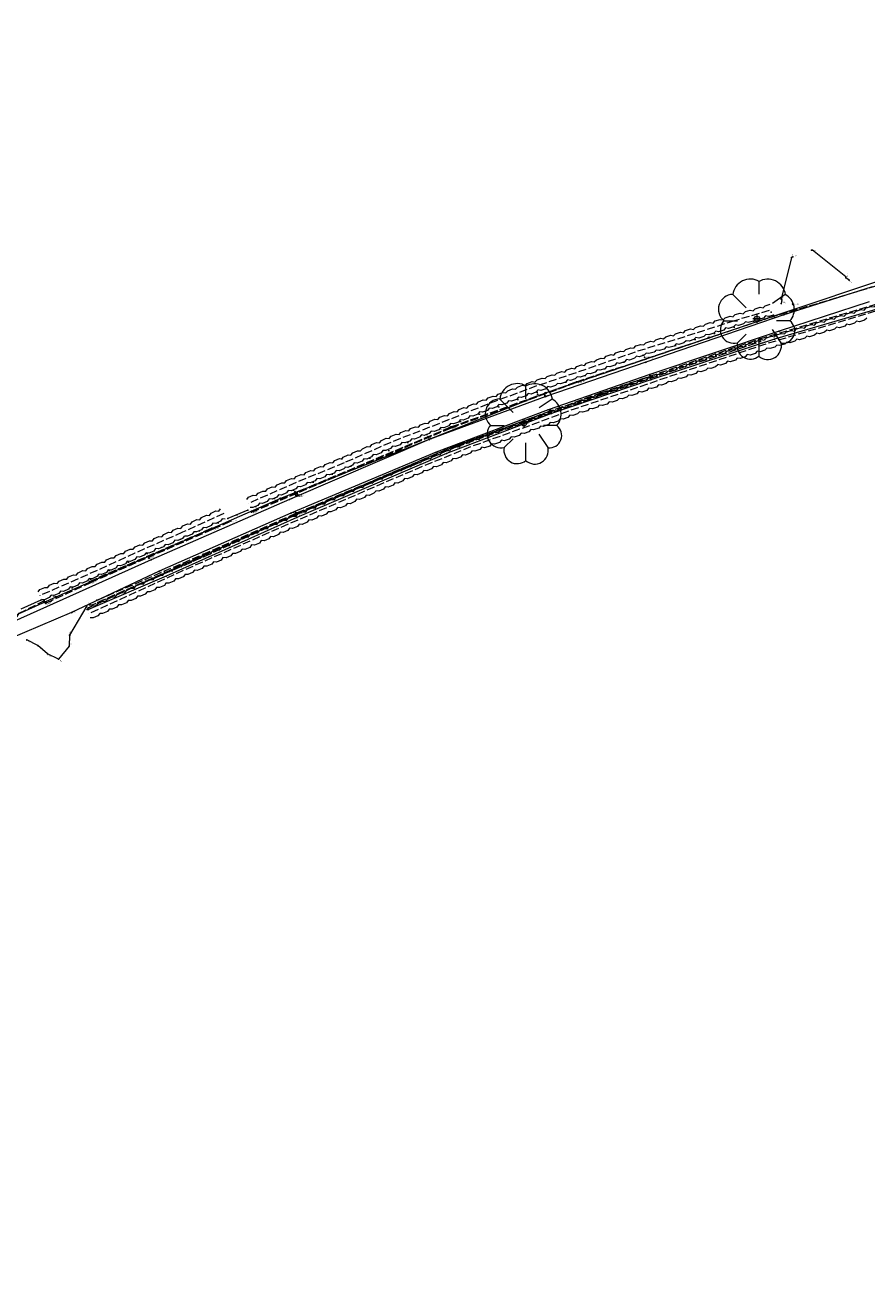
# Model space of a CAD drawing. Header units: metres. Extents: x 658718 to 659592, y 796119 to 796841.
# Tile 5 of 10: x 659055 to 659217, y 796278 to 796521. Entities that reach past the tile are written whole.
import ezdxf

# ---------------------------------------------------------------- set-up
doc = ezdxf.new("R2010")
doc.units = ezdxf.units.M
doc.header["$MEASUREMENT"] = 0
for name, pattern in [('Center line', [100, 100, 0]), ('Dashed 3-1', [2, 1.5, -0.5]), ('Dashed 4-1', [2, 1.6, -0.4]), ('Edge of Bush', [3.846153, -1.282051, -1.282051, 0, -1.282051]), ('Gate', [100, 100, 0]), ('Hedge', [100, 100, 0]), ('Power line', [100, 100, 0])]:
    doc.linetypes.add(name, pattern=pattern)
for name, color, linetype, lineweight, true_color in [('Bank Bottom', 7, 'Continuous', 0, 0xffa500), ('Bank Bottom_Text', 7, 'Continuous', 0, 0xffa500), ('Bank Top', 7, 'Continuous', 0, 0xc7c074), ('Bank Top_Text', 7, 'Continuous', 0, 0xc7c074), ('Electricity Pole', 1, 'Continuous', 0, 0xff0000), ('Electricity Pole_Text', 1, 'Continuous', 0, 0xff0000), ('Finished Floor Level', 7, 'Continuous', 0, 0xffffff), ('Gate', 6, 'Continuous', 0, 0xff00ff), ('Gully', 7, 'Continuous', 0, 0x178bca), ('Gully_Text', 7, 'Continuous', 0, 0x1781ca), ('Hedge', 3, 'Continuous', 0, 0x00ff00), ('Overhead Electricity Line', 1, 'Continuous', 0, 0xff0000), ('Path', 7, 'Continuous', 0, 0xa52a2a), ('Path_Text', 7, 'Continuous', 0, 0xa52a2a), ('Points', 7, 'Continuous', 0, 0xffffff), ('Road Edge', 7, 'Continuous', 0, 0xff80c0), ('Road Edge_Text', 7, 'Continuous', 0, 0xff80c0), ('Spot Level', 7, 'Continuous', 0, 0xffffff), ('Spot Level_Text', 7, 'Continuous', 0, 0xffffff), ('Tree', 3, 'Continuous', 0, 0x00ff00), ('Vegetation Line', 7, 'Continuous', 0, 0x85c929), ('Wall', 7, 'Continuous', 0, 0x8080ff), ('Wall_Text', 7, 'Continuous', 0, 0x8080ff)]:
    doc.layers.add(name, color=color, linetype=linetype, lineweight=lineweight, true_color=true_color)
doc.styles.add('0.3mm', font='micross.ttf', dxfattribs={"height": 0.3})

# ---------------------------------------------------------------- blocks, each defined once
blk = doc.blocks.new('Point')
blk.add_point((0, 0))
blk = doc.blocks.new('Spot Level-Dia cross')
at = {"color": 0}
for p, q in [((-1, 1), (1, -1)), ((-1, -1), (1, 1))]:
    blk.add_line(p, q, dxfattribs=at)
blk = doc.blocks.new('Tree-Tree 2')
at = {"color": 0}
for p, q in [((0.05, 0.59), (0.05, 0.9)), ((-0.58, 0.58), (-0.26, 0.26)), ((0.68, 0.58), (0.37, 0.37)), ((0.1, 0), (-0.1, 0)), ((0, 0.1), (0, -0.1)), ((-0.79, -0.05), (-0.47, -0.05)), ((0.58, -0.58), (0.37, -0.26)), ((0.79, -0.05), (0.47, -0.05)), ((-0.47, -0.58), (-0.26, -0.37)), ((0.05, -0.89), (0.05, -0.47))]:
    blk.add_line(p, q, dxfattribs=at)
for centre, radius, start, end in [((-0.16, 0.53), 0.423, 59.7436, 173.211), ((0.26, 0.52), 0.43, 8.1301, 120.7355), ((-0.57, 0.23), 0.356, 91.6366, 231.8428), ((0.49, 0.22), 0.407, 318.0128, 62.1759), ((-0.55, -0.26), 0.33, 138.8141, 284.0362), ((0.61, -0.29), 0.3, 264.0939, 53.1301), ((-0.16, -0.65), 0.319, 167.2756, 311.1859), ((0.26, -0.65), 0.328, 228.8141, 12.3391)]:
    blk.add_arc(centre, radius, start, end, dxfattribs=at)
blk = doc.blocks.new('Tree-Single circle')
at = {"color": 0}
blk.add_circle((0, 0), 1, dxfattribs=at)
blk = doc.blocks.new('Electricity Pole-Cross circle')
at = {"color": 0}
for p, q in [((-1, 0), (1, 0)), ((0, -1), (0, 1))]:
    blk.add_line(p, q, dxfattribs=at)
blk.add_circle((0, 0), 0.9, dxfattribs=at)

msp = doc.modelspace()

# ---------------------------------------------------------------- linework, layer by layer
at = {"layer": 'Bank Bottom', "linetype": 'Dashed 3-1'}
for points in [[(659069.05, 796410.98, 157.94), (659089.45, 796419.8, 157.75), (659107.48, 796427.76, 157.22), (659138.25, 796440.78, 158.65), (659138.32, 796440.81, 158.56), (659165.8, 796450.8, 160.32), (659196.44, 796461.17, 162.91), (659220.66, 796468.42, 164.35), (659248.64, 796477.63, 165.82), (659273.67, 796486.4, 166.61), (659284.29, 796491.07, 166.77), (659301.24, 796496.25, 166.34), (659305.93, 796497.7, 165.98), (659309.14, 796498.76, 165.87)], [(659098.78, 796427.86, 157.5), (659137.13, 796444.1, 158.62), (659161.71, 796452.98, 160.11), (659198.31, 796465.28, 163.23)], [(658845.98, 796282.35, 154.09), (658860.14, 796300.5, 157.08), (658868.32, 796311.31, 158.83), (658876.71, 796320.17, 159.78), (658889.76, 796331.11, 160.96), (658897.94, 796336.4, 161.65), (658915.18, 796344.32, 161.87), (658928.53, 796350.85, 161.09), (658954.9, 796363.41, 160.82), (658960.78, 796365.98, 160.82), (658989.97, 796379.78, 159.57), (658991.96, 796380.4, 159.49), (659001.8, 796384.92, 159.47), (659029.74, 796396.98, 158.89), (659043.39, 796403.32, 158.74), (659053.7, 796407.83, 158.4), (659054.1, 796408.49, 158.41), (659058.69, 796410.79, 158.22), (659059.35, 796410.5, 158.17), (659067.87, 796414.39, 157.98), (659091.39, 796424.68, 157.68), (659094.76, 796426.15, 157.75)]]:
    msp.add_polyline3d(points, dxfattribs=at)
at = {"layer": 'Bank Top', "linetype": 'Dashed 4-1'}
msp.add_line((659067.6, 796414.58, 158.62), (659091.11, 796424.82, 158.07), dxfattribs=at)
for points in [[(659098.76, 796428.08, 157.81), (659137.08, 796444.25, 159.02), (659161.19, 796452.93, 160.65), (659198.29, 796465.26, 163.97), (659284.6, 796490.92, 167.08), (659301.33, 796496.17, 166.58)], [(659069.19, 796410.54, 158.11), (659089.64, 796419.36, 157.97), (659107.58, 796427.54, 157.84), (659138.09, 796440.43, 158.88), (659165.81, 796450.37, 160.52), (659196.54, 796460.68, 163.35)], [(659175.59, 796454.01, 161.74), (659156.25, 796447.32, 159.71), (659135.97, 796439.81, 158.82), (659107.23, 796427.45, 157.83), (659068.08, 796410.03, 157.99)]]:
    msp.add_polyline3d(points, dxfattribs=at)
at = {"layer": 'Finished Floor Level', "color": 96, "linetype": 'Hedge', "true_color": 0x008000}
msp.add_polyline3d([(659310.03, 796497.96, 165.9), (659293.18, 796492.78, 166.46), (659284.38, 796489.96, 166.58), (659276.41, 796486.99, 166.62), (659234.34, 796472.16, 164.77), (659218.09, 796466.61, 164.45), (659199.28, 796461.11, 162.83), (659175.51, 796453.33, 160.97), (659156.41, 796446.86, 159.72), (659136.19, 796439.14, 158.41), (659107.46, 796426.86, 157.58), (659082.35, 796415.62, 157.43), (659067.43, 796409.21, 157.87)], dxfattribs=at)
at = {"layer": 'Finished Floor Level', "color": 96, "true_color": 0x008000}
msp.add_point((659198.63, 796466.27, 163.37), dxfattribs=at)
at = {"layer": 'Gate', "linetype": 'Gate', "ltscale": 0.2}
for p, q in [((659098.05, 796428.3, 157.61), (659094.17, 796426.66, 157.63)), ((659058.28, 796411.01, 158.18), (659054.44, 796409.24, 158.27))]:
    msp.add_line(p, q, dxfattribs=at)
at = {"layer": 'Gully', "linetype": 'Continuous'}
msp.add_polyline3d([(659107.62, 796431.24, 157.25), (659107.31, 796431.18, 157.26), (659107.23, 796431.59, 157.21), (659107.55, 796431.65, 157.21), (659107.62, 796431.24, 157.25)], close=True, dxfattribs=at)
at = {"layer": 'Hedge', "linetype": 'Dashed 3-1'}
for p, q in [((659226.27, 796468.95, 140.75), (659216.74, 796465.91, 140.75)), ((659198.21, 796466.61), (659191.54, 796464.65)), ((659216.74, 796465.91, 140.75), (659207.15, 796463.05, 140.75)), ((659191.54, 796464.65), (659182.02, 796461.58)), ((659207.15, 796463.05, 140.75), (659197.56, 796460.18, 140.75)), ((659182.02, 796461.58), (659172.46, 796458.63)), ((659172.46, 796458.63), (659163.01, 796455.31)), ((659197.56, 796460.18, 140.75), (659188.08, 796456.98, 140.75)), ((659188.08, 796456.98, 140.75), (659178.6, 796453.77, 140.75)), ((659163.01, 796455.31), (659153.53, 796452.12)), ((659178.6, 796453.77, 140.75), (659169.14, 796450.49, 140.75)), ((659153.53, 796452.12), (659144.15, 796448.62)), ((659144.15, 796448.62), (659134.85, 796444.91)), ((659169.14, 796450.49, 140.75), (659159.65, 796447.29, 140.75)), ((659159.66, 796447.28, 140.75), (659150.27, 796443.8, 140.75)), ((659134.85, 796444.91), (659125.52, 796441.29)), ((659150.27, 796443.8, 140.75), (659140.85, 796440.43, 140.75)), ((659125.52, 796441.29), (659116.36, 796437.27)), ((659140.85, 796440.43, 140.75), (659131.59, 796436.65, 140.75)), ((659116.57, 796437.37), (659107.31, 796433.57)), ((659131.52, 796436.64, 140.75), (659122.32, 796432.7, 140.75)), ((659107.31, 796433.57), (659098.14, 796429.55)), ((659122.32, 796432.7, 140.75), (659113.14, 796428.72, 140.75)), ((659093.4, 796427.62, 318.45), (659085.52, 796424.03, 318.45)), ((659113.14, 796428.72, 140.75), (659103.94, 796424.77, 140.75)), ((659103.94, 796424.77, 140.75), (659094.8, 796420.7, 140.75)), ((659085.52, 796424.03, 318.45), (659076.35, 796420.01, 318.45)), ((659076.35, 796420.01, 318.45), (659067.24, 796415.87, 318.45)), ((659094.8, 796420.7, 140.75), (659085.64, 796416.67, 140.75)), ((659067.24, 796415.87, 318.45), (659058.08, 796411.85, 318.45)), ((659085.64, 796416.67, 140.75), (659076.54, 796412.5, 140.75)), ((659076.54, 796412.5, 140.75), (659067.44, 796408.34, 140.75))]:
    msp.add_line(p, q, dxfattribs=at)
at = {"layer": 'Hedge'}
for points, elevation in [([(659216.49, 796466.69), (659216.89, 796467.11), (659217.84, 796467.41), (659218.4, 796467.3), (659218.8, 796467.71), (659219.74, 796468.01), (659220.31, 796467.91), (659220.7, 796468.32), (659221.65, 796468.62), (659222.21, 796468.51), (659222.61, 796468.92), (659223.56, 796469.22), (659224.12, 796469.11), (659224.51, 796469.53), (659225.46, 796469.83), (659226.03, 796469.72)], 140.75), ([(659206.91, 796463.83), (659207.32, 796464.24), (659208.28, 796464.52), (659208.83, 796464.4), (659209.24, 796464.81), (659210.19, 796465.09), (659210.75, 796464.98), (659211.16, 796465.38), (659212.11, 796465.66), (659212.67, 796465.54), (659213.07, 796465.95), (659214.03, 796466.23), (659214.59, 796466.11), (659214.98, 796466.52), (659215.94, 796466.81), (659216.51, 796466.69)], 140.75), ([(659197.32, 796460.97), (659197.73, 796461.37), (659198.69, 796461.66), (659199.25, 796461.54), (659199.65, 796461.94), (659200.6, 796462.22), (659201.17, 796462.12), (659201.57, 796462.51), (659202.52, 796462.8), (659203.08, 796462.68), (659203.48, 796463.09), (659204.44, 796463.36), (659205, 796463.25), (659205.4, 796463.65), (659206.35, 796463.94), (659206.92, 796463.82)], 140.75), ([(659216.97, 796465.14), (659216.55, 796464.74), (659215.6, 796464.45), (659215.03, 796464.57), (659214.65, 796464.16), (659213.67, 796463.88), (659213.11, 796464.01), (659212.74, 796463.59), (659211.76, 796463.3), (659211.2, 796463.42), (659210.81, 796463.01), (659209.82, 796462.74), (659209.28, 796462.85), (659208.89, 796462.45), (659207.93, 796462.16), (659207.38, 796462.28)], 140.75), ([(659187.81, 796457.75), (659188.21, 796458.17), (659189.15, 796458.49), (659189.71, 796458.39), (659190.11, 796458.81), (659191.04, 796459.13), (659191.61, 796459.04), (659192, 796459.45), (659192.94, 796459.77), (659193.5, 796459.67), (659193.89, 796460.09), (659194.84, 796460.4), (659195.4, 796460.31), (659195.78, 796460.72), (659196.73, 796461.05), (659197.3, 796460.95)], 140.75), ([(659207.38, 796462.27), (659206.97, 796461.87), (659206.01, 796461.59), (659205.44, 796461.71), (659205.06, 796461.29), (659204.08, 796461.01), (659203.52, 796461.14), (659203.15, 796460.73), (659202.17, 796460.43), (659201.61, 796460.55), (659201.22, 796460.14), (659200.23, 796459.88), (659199.69, 796459.99), (659199.29, 796459.58), (659198.34, 796459.3), (659197.79, 796459.41)], 140.75), ([(659197.82, 796459.42), (659197.42, 796459), (659196.47, 796458.68), (659195.9, 796458.78), (659195.53, 796458.35), (659194.57, 796458.04), (659194, 796458.15), (659193.64, 796457.72), (659192.68, 796457.39), (659192.11, 796457.49), (659191.74, 796457.07), (659190.76, 796456.77), (659190.22, 796456.86), (659189.83, 796456.44), (659188.89, 796456.12), (659188.33, 796456.22)], 140.75), ([(659178.33, 796454.54), (659178.73, 796454.96), (659179.67, 796455.28), (659180.23, 796455.18), (659180.63, 796455.6), (659181.56, 796455.92), (659182.13, 796455.83), (659182.52, 796456.24), (659183.46, 796456.56), (659184.02, 796456.46), (659184.41, 796456.88), (659185.36, 796457.2), (659185.92, 796457.1), (659186.3, 796457.52), (659187.25, 796457.84), (659187.82, 796457.74)], 140.75), ([(659188.34, 796456.21), (659187.94, 796455.8), (659186.99, 796455.48), (659186.42, 796455.57), (659186.05, 796455.14), (659185.08, 796454.83), (659184.52, 796454.94), (659184.16, 796454.51), (659183.2, 796454.19), (659182.63, 796454.29), (659182.26, 796453.86), (659181.28, 796453.56), (659180.73, 796453.65), (659180.35, 796453.23), (659179.41, 796452.92), (659178.85, 796453.01)], 140.75), ([(659168.87, 796451.27), (659169.26, 796451.69), (659170.2, 796452.02), (659170.77, 796451.92), (659171.15, 796452.34), (659172.09, 796452.67), (659172.66, 796452.58), (659173.04, 796453), (659173.98, 796453.32), (659174.55, 796453.23), (659174.93, 796453.65), (659175.87, 796453.97), (659176.44, 796453.88), (659176.82, 796454.3), (659177.76, 796454.63), (659178.33, 796454.53)], 140.75), ([(659159.39, 796448.07), (659159.79, 796448.49), (659160.73, 796448.81), (659161.29, 796448.71), (659161.69, 796449.13), (659162.62, 796449.44), (659163.19, 796449.35), (659163.58, 796449.77), (659164.52, 796450.08), (659165.08, 796449.98), (659165.47, 796450.4), (659166.42, 796450.72), (659166.98, 796450.62), (659167.36, 796451.04), (659168.31, 796451.36), (659168.88, 796451.26)], 140.75), ([(659178.86, 796453), (659178.46, 796452.59), (659177.52, 796452.26), (659176.95, 796452.36), (659176.58, 796451.92), (659175.62, 796451.61), (659175.06, 796451.71), (659174.7, 796451.28), (659173.74, 796450.94), (659173.17, 796451.04), (659172.8, 796450.61), (659171.82, 796450.3), (659171.28, 796450.39), (659170.9, 796449.97), (659169.96, 796449.65), (659169.4, 796449.74)], 140.75), ([(659169.4, 796449.73), (659169, 796449.32), (659168.05, 796448.99), (659167.48, 796449.09), (659167.11, 796448.66), (659166.14, 796448.35), (659165.58, 796448.46), (659165.22, 796448.04), (659164.26, 796447.71), (659163.69, 796447.81), (659163.32, 796447.38), (659162.34, 796447.08), (659161.79, 796447.17), (659161.41, 796446.76), (659160.47, 796446.44), (659159.91, 796446.53)], 140.75), ([(659149.99, 796444.57), (659150.37, 796445), (659151.31, 796445.35), (659151.87, 796445.26), (659152.25, 796445.69), (659153.18, 796446.03), (659153.75, 796445.96), (659154.13, 796446.39), (659155.06, 796446.73), (659155.62, 796446.65), (659156, 796447.08), (659156.94, 796447.42), (659157.5, 796447.34), (659157.87, 796447.77), (659158.81, 796448.12), (659159.38, 796448.03)], 140.75), ([(659159.94, 796446.52), (659159.55, 796446.09), (659158.62, 796445.74), (659158.05, 796445.83), (659157.69, 796445.39), (659156.73, 796445.05), (659156.17, 796445.14), (659155.82, 796444.7), (659154.86, 796444.35), (659154.29, 796444.43), (659153.94, 796444), (659152.97, 796443.67), (659152.42, 796443.74), (659152.05, 796443.32), (659151.12, 796442.97), (659150.55, 796443.05)], 140.75), ([(659140.58, 796441.2), (659140.96, 796441.62), (659141.9, 796441.96), (659142.47, 796441.87), (659142.85, 796442.3), (659143.78, 796442.63), (659144.35, 796442.55), (659144.73, 796442.97), (659145.66, 796443.3), (659146.23, 796443.22), (659146.61, 796443.64), (659147.55, 796443.97), (659148.12, 796443.89), (659148.49, 796444.31), (659149.43, 796444.65), (659150, 796444.56)], 140.75), ([(659131.28, 796437.4), (659131.64, 796437.85), (659132.57, 796438.22), (659133.13, 796438.16), (659133.5, 796438.6), (659134.42, 796438.97), (659134.99, 796438.92), (659135.35, 796439.36), (659136.27, 796439.73), (659136.84, 796439.67), (659137.2, 796440.11), (659138.12, 796440.48), (659138.69, 796440.42), (659139.05, 796440.86), (659139.98, 796441.24), (659140.55, 796441.17)], 140.75), ([(659150.55, 796443.04), (659150.16, 796442.62), (659149.22, 796442.28), (659148.64, 796442.37), (659148.28, 796441.93), (659147.32, 796441.61), (659146.76, 796441.71), (659146.4, 796441.27), (659145.45, 796440.92), (659144.87, 796441.01), (659144.52, 796440.58), (659143.54, 796440.26), (659142.99, 796440.35), (659142.62, 796439.92), (659141.68, 796439.59), (659141.12, 796439.67)], 140.75), ([(659141.16, 796439.68), (659140.78, 796439.24), (659139.86, 796438.86), (659139.29, 796438.93), (659138.94, 796438.47), (659138, 796438.11), (659137.43, 796438.18), (659137.1, 796437.73), (659136.15, 796437.34), (659135.58, 796437.41), (659135.24, 796436.96), (659134.28, 796436.6), (659133.73, 796436.66), (659133.37, 796436.22), (659132.45, 796435.84), (659131.89, 796435.9)], 140.75), ([(659122, 796433.45), (659122.36, 796433.9), (659123.28, 796434.29), (659123.84, 796434.23), (659124.2, 796434.68), (659125.11, 796435.07), (659125.69, 796435.03), (659126.04, 796435.47), (659126.95, 796435.86), (659127.52, 796435.81), (659127.88, 796436.26), (659128.79, 796436.64), (659129.36, 796436.59), (659129.71, 796437.04), (659130.63, 796437.43), (659131.21, 796437.38)], 140.75), ([(659131.84, 796435.89), (659131.48, 796435.45), (659130.56, 796435.05), (659129.98, 796435.11), (659129.65, 796434.65), (659128.71, 796434.27), (659128.14, 796434.33), (659127.81, 796433.88), (659126.88, 796433.47), (659126.3, 796433.53), (659125.97, 796433.07), (659125.02, 796432.7), (659124.46, 796432.75), (659124.12, 796432.3), (659123.2, 796431.91), (659122.64, 796431.96)], 140.75), ([(659112.82, 796429.47), (659113.17, 796429.92), (659114.09, 796430.31), (659114.66, 796430.26), (659115.01, 796430.71), (659115.92, 796431.1), (659116.49, 796431.06), (659116.84, 796431.51), (659117.75, 796431.9), (659118.33, 796431.85), (659118.68, 796432.3), (659119.59, 796432.69), (659120.16, 796432.64), (659120.51, 796433.09), (659121.43, 796433.49), (659122, 796433.44)], 140.75), ([(659122.64, 796431.95), (659122.28, 796431.51), (659121.37, 796431.11), (659120.79, 796431.16), (659120.46, 796430.7), (659119.52, 796430.31), (659118.95, 796430.38), (659118.63, 796429.92), (659117.69, 796429.51), (659117.12, 796429.56), (659116.79, 796429.11), (659115.83, 796428.73), (659115.28, 796428.77), (659114.94, 796428.33), (659114.02, 796427.93), (659113.46, 796427.98)], 140.75), ([(659103.62, 796425.52), (659103.98, 796425.97), (659104.89, 796426.37), (659105.46, 796426.31), (659105.82, 796426.76), (659106.73, 796427.15), (659107.3, 796427.11), (659107.66, 796427.55), (659108.57, 796427.94), (659109.14, 796427.88), (659109.49, 796428.33), (659110.41, 796428.72), (659110.98, 796428.67), (659111.33, 796429.12), (659112.25, 796429.51), (659112.82, 796429.46)], 140.75), ([(659085.18, 796424.78), (659085.53, 796425.24), (659086.44, 796425.65), (659087.01, 796425.6), (659087.35, 796426.06), (659088.26, 796426.47), (659088.83, 796426.44), (659089.17, 796426.89), (659090.07, 796427.3), (659090.65, 796427.26), (659090.99, 796427.72), (659091.9, 796428.12), (659092.47, 796428.08), (659092.81, 796428.54)], 318.45), ([(659093.7, 796426.57), (659093.12, 796426.62), (659092.8, 796426.15), (659091.87, 796425.74), (659091.3, 796425.8), (659090.98, 796425.33), (659090.06, 796424.91), (659089.48, 796424.95), (659089.16, 796424.49), (659088.21, 796424.09), (659087.66, 796424.13), (659087.32, 796423.68), (659086.42, 796423.27), (659085.85, 796423.3)], 318.45), ([(659113.46, 796427.97), (659113.09, 796427.53), (659112.18, 796427.13), (659111.6, 796427.19), (659111.26, 796426.73), (659110.33, 796426.35), (659109.76, 796426.41), (659109.43, 796425.95), (659108.5, 796425.55), (659107.92, 796425.6), (659107.59, 796425.15), (659106.63, 796424.77), (659106.08, 796424.82), (659105.73, 796424.38), (659104.82, 796423.99), (659104.26, 796424.04)], 140.75), ([(659076.02, 796420.76), (659076.38, 796421.21), (659077.29, 796421.61), (659077.86, 796421.56), (659078.22, 796422.02), (659079.12, 796422.41), (659079.7, 796422.38), (659080.04, 796422.82), (659080.95, 796423.21), (659081.53, 796423.17), (659081.88, 796423.62), (659082.79, 796424.02), (659083.36, 796423.97), (659083.7, 796424.42), (659084.62, 796424.82), (659085.19, 796424.77)], 318.45), ([(659094.46, 796421.45), (659094.82, 796421.91), (659095.73, 796422.31), (659096.3, 796422.26), (659096.65, 796422.72), (659097.55, 796423.12), (659098.13, 796423.09), (659098.47, 796423.53), (659099.38, 796423.93), (659099.95, 796423.89), (659100.3, 796424.34), (659101.21, 796424.74), (659101.78, 796424.7), (659102.12, 796425.15), (659103.04, 796425.56), (659103.61, 796425.51)], 140.75), ([(659085.84, 796423.29), (659085.48, 796422.85), (659084.57, 796422.44), (659083.99, 796422.49), (659083.66, 796422.03), (659082.72, 796421.64), (659082.16, 796421.7), (659081.83, 796421.24), (659080.9, 796420.83), (659080.32, 796420.88), (659080, 796420.42), (659079.05, 796420.04), (659078.49, 796420.08), (659078.15, 796419.63), (659077.24, 796419.23), (659076.67, 796419.28)], 318.45), ([(659104.27, 796424.03), (659103.91, 796423.59), (659103, 796423.18), (659102.42, 796423.22), (659102.09, 796422.76), (659101.16, 796422.36), (659100.59, 796422.42), (659100.27, 796421.96), (659099.34, 796421.54), (659098.76, 796421.59), (659098.44, 796421.13), (659097.49, 796420.74), (659096.94, 796420.78), (659096.6, 796420.33), (659095.69, 796419.93), (659095.12, 796419.97)], 140.75), ([(659066.9, 796416.61), (659067.25, 796417.07), (659068.16, 796417.48), (659068.73, 796417.44), (659069.08, 796417.9), (659069.98, 796418.31), (659070.55, 796418.28), (659070.9, 796418.72), (659071.8, 796419.13), (659072.37, 796419.09), (659072.72, 796419.55), (659073.62, 796419.96), (659074.2, 796419.92), (659074.53, 796420.37), (659075.44, 796420.79), (659076.02, 796420.75)], 318.45), ([(659076.69, 796419.28), (659076.33, 796418.82), (659075.42, 796418.41), (659074.85, 796418.45), (659074.52, 796417.99), (659073.59, 796417.58), (659073.02, 796417.63), (659072.71, 796417.17), (659071.78, 796416.75), (659071.2, 796416.79), (659070.88, 796416.33), (659069.94, 796415.93), (659069.38, 796415.97), (659069.04, 796415.51), (659068.14, 796415.1), (659067.57, 796415.14)], 318.45), ([(659085.31, 796417.42), (659085.66, 796417.87), (659086.57, 796418.28), (659087.14, 796418.23), (659087.5, 796418.68), (659088.4, 796419.08), (659088.97, 796419.04), (659089.32, 796419.48), (659090.23, 796419.88), (659090.8, 796419.83), (659091.15, 796420.29), (659092.07, 796420.68), (659092.64, 796420.64), (659092.98, 796421.09), (659093.9, 796421.49), (659094.47, 796421.45)], 140.75), ([(659095.12, 796419.96), (659094.76, 796419.52), (659093.85, 796419.11), (659093.27, 796419.16), (659092.94, 796418.7), (659092, 796418.31), (659091.44, 796418.37), (659091.11, 796417.91), (659090.18, 796417.49), (659089.61, 796417.54), (659089.28, 796417.09), (659088.33, 796416.7), (659087.78, 796416.74), (659087.43, 796416.29), (659086.52, 796415.89), (659085.96, 796415.94)], 140.75), ([(659076.2, 796413.25), (659076.54, 796413.71), (659077.45, 796414.12), (659078.02, 796414.08), (659078.37, 796414.54), (659079.27, 796414.95), (659079.84, 796414.92), (659080.18, 796415.37), (659081.08, 796415.78), (659081.66, 796415.74), (659082, 796416.2), (659082.91, 796416.61), (659083.48, 796416.57), (659083.82, 796417.03), (659084.72, 796417.45), (659085.3, 796417.41)], 140.75), ([(659057.75, 796412.6), (659058.1, 796413.05), (659059.02, 796413.45), (659059.59, 796413.4), (659059.94, 796413.85), (659060.85, 796414.25), (659061.42, 796414.21), (659061.77, 796414.65), (659062.68, 796415.05), (659063.25, 796415), (659063.6, 796415.46), (659064.51, 796415.85), (659065.08, 796415.8), (659065.43, 796416.25), (659066.34, 796416.66), (659066.92, 796416.61)], 318.45), ([(659067.57, 796415.13), (659067.21, 796414.68), (659066.29, 796414.28), (659065.72, 796414.33), (659065.38, 796413.87), (659064.45, 796413.47), (659063.88, 796413.53), (659063.56, 796413.07), (659062.62, 796412.66), (659062.05, 796412.71), (659061.72, 796412.26), (659060.77, 796411.87), (659060.22, 796411.92), (659059.87, 796411.47), (659058.97, 796411.07), (659058.4, 796411.11)], 318.45), ([(659085.97, 796415.94), (659085.62, 796415.48), (659084.71, 796415.07), (659084.13, 796415.11), (659083.81, 796414.64), (659082.88, 796414.23), (659082.31, 796414.28), (659082, 796413.82), (659081.07, 796413.39), (659080.49, 796413.43), (659080.17, 796412.97), (659079.23, 796412.57), (659078.68, 796412.61), (659078.34, 796412.15), (659077.44, 796411.74), (659076.87, 796411.77)], 140.75), ([(659067.1, 796409.08), (659067.44, 796409.54), (659068.35, 796409.95), (659068.92, 796409.91), (659069.27, 796410.37), (659070.17, 796410.78), (659070.74, 796410.75), (659071.08, 796411.2), (659071.98, 796411.61), (659072.56, 796411.57), (659072.9, 796412.03), (659073.81, 796412.44), (659074.38, 796412.4), (659074.72, 796412.86), (659075.63, 796413.28), (659076.2, 796413.24)], 140.75), ([(659076.87, 796411.77), (659076.52, 796411.32), (659075.61, 796410.9), (659075.03, 796410.94), (659074.71, 796410.47), (659073.78, 796410.06), (659073.21, 796410.12), (659072.9, 796409.65), (659071.97, 796409.23), (659071.39, 796409.27), (659071.07, 796408.81), (659070.13, 796408.4), (659069.58, 796408.44), (659069.24, 796407.98), (659068.34, 796407.57), (659067.77, 796407.61)], 140.75)]:
    msp.add_lwpolyline(points, dxfattribs=dict(at, elevation=elevation))
for points in [[(659181.77, 796462.35), (659182.17, 796462.77), (659183.12, 796463.08), (659183.68, 796462.97), (659184.08, 796463.38), (659185.02, 796463.68), (659185.58, 796463.59), (659185.98, 796464), (659186.92, 796464.3), (659187.48, 796464.19), (659187.88, 796464.61), (659188.83, 796464.91), (659189.39, 796464.8), (659189.78, 796465.22), (659190.73, 796465.53), (659191.3, 796465.42)], [(659191.31, 796465.44), (659191.72, 796465.84), (659192.68, 796466.12), (659193.24, 796466), (659193.65, 796466.4), (659194.6, 796466.68), (659195.16, 796466.57), (659195.56, 796466.97), (659196.51, 796467.24), (659197.08, 796467.12), (659197.48, 796467.53), (659198.44, 796467.81)], [(659199.05, 796465.73), (659198.07, 796465.46), (659197.51, 796465.59), (659197.14, 796465.17), (659196.16, 796464.88), (659195.59, 796465.01), (659195.21, 796464.6), (659194.22, 796464.33), (659193.68, 796464.45), (659193.28, 796464.05), (659192.33, 796463.77), (659191.77, 796463.88)], [(659191.79, 796463.88), (659191.39, 796463.47), (659190.44, 796463.16), (659189.87, 796463.27), (659189.49, 796462.85), (659188.52, 796462.55), (659187.96, 796462.67), (659187.6, 796462.24), (659186.63, 796461.93), (659186.06, 796462.04), (659185.69, 796461.62), (659184.7, 796461.33), (659184.16, 796461.43), (659183.77, 796461.02), (659182.83, 796460.71), (659182.27, 796460.81)], [(659172.22, 796459.41), (659172.62, 796459.82), (659173.57, 796460.11), (659174.13, 796460), (659174.54, 796460.41), (659175.48, 796460.7), (659176.05, 796460.59), (659176.44, 796460.99), (659177.39, 796461.28), (659177.95, 796461.17), (659178.35, 796461.58), (659179.31, 796461.87), (659179.87, 796461.76), (659180.26, 796462.17), (659181.22, 796462.46), (659181.78, 796462.35)], [(659182.26, 796460.8), (659181.85, 796460.4), (659180.89, 796460.1), (659180.33, 796460.22), (659179.95, 796459.8), (659178.97, 796459.52), (659178.41, 796459.64), (659178.04, 796459.22), (659177.07, 796458.92), (659176.5, 796459.03), (659176.12, 796458.62), (659175.13, 796458.34), (659174.59, 796458.45), (659174.2, 796458.04), (659173.25, 796457.75), (659172.69, 796457.86)], [(659162.74, 796456.08), (659163.13, 796456.51), (659164.07, 796456.84), (659164.63, 796456.74), (659165.02, 796457.17), (659165.96, 796457.49), (659166.52, 796457.41), (659166.91, 796457.83), (659167.84, 796458.16), (659168.41, 796458.07), (659168.79, 796458.49), (659169.73, 796458.82), (659170.3, 796458.73), (659170.68, 796459.15), (659171.62, 796459.48), (659172.19, 796459.39)], [(659153.27, 796452.89), (659153.66, 796453.31), (659154.6, 796453.63), (659155.17, 796453.53), (659155.56, 796453.95), (659156.5, 796454.26), (659157.07, 796454.18), (659157.45, 796454.59), (659158.39, 796454.9), (659158.96, 796454.8), (659159.35, 796455.22), (659160.29, 796455.53), (659160.86, 796455.44), (659161.24, 796455.85), (659162.19, 796456.18), (659162.76, 796456.08)], [(659172.72, 796457.86), (659172.33, 796457.45), (659171.39, 796457.11), (659170.82, 796457.21), (659170.45, 796456.77), (659169.49, 796456.45), (659168.93, 796456.55), (659168.57, 796456.12), (659167.61, 796455.78), (659167.04, 796455.87), (659166.68, 796455.44), (659165.7, 796455.13), (659165.15, 796455.22), (659164.78, 796454.79), (659163.84, 796454.47), (659163.28, 796454.55)], [(659163.27, 796454.54), (659162.87, 796454.13), (659161.92, 796453.81), (659161.36, 796453.91), (659160.98, 796453.48), (659160.02, 796453.17), (659159.46, 796453.28), (659159.09, 796452.85), (659158.13, 796452.53), (659157.56, 796452.63), (659157.19, 796452.2), (659156.21, 796451.9), (659155.67, 796452), (659155.28, 796451.58), (659154.34, 796451.26), (659153.78, 796451.36)], [(659143.86, 796449.39), (659144.24, 796449.82), (659145.18, 796450.17), (659145.74, 796450.09), (659146.12, 796450.52), (659147.05, 796450.86), (659147.62, 796450.79), (659147.99, 796451.22), (659148.92, 796451.56), (659149.49, 796451.48), (659149.87, 796451.91), (659150.8, 796452.26), (659151.37, 796452.18), (659151.74, 796452.6), (659152.68, 796452.96), (659153.24, 796452.88)], [(659153.81, 796451.36), (659153.42, 796450.93), (659152.49, 796450.58), (659151.91, 796450.67), (659151.56, 796450.23), (659150.6, 796449.89), (659150.04, 796449.98), (659149.69, 796449.54), (659148.74, 796449.18), (659148.16, 796449.26), (659147.81, 796448.83), (659146.84, 796448.49), (659146.29, 796448.57), (659145.92, 796448.14), (659144.99, 796447.79), (659144.43, 796447.87)], [(659134.55, 796445.67), (659134.92, 796446.11), (659135.85, 796446.48), (659136.41, 796446.41), (659136.78, 796446.85), (659137.7, 796447.22), (659138.27, 796447.16), (659138.64, 796447.59), (659139.56, 796447.96), (659140.13, 796447.89), (659140.49, 796448.33), (659141.42, 796448.7), (659141.99, 796448.63), (659142.35, 796449.07), (659143.28, 796449.44), (659143.85, 796449.37)], [(659144.45, 796447.87), (659144.07, 796447.44), (659143.14, 796447.07), (659142.57, 796447.13), (659142.22, 796446.69), (659141.28, 796446.32), (659140.71, 796446.4), (659140.37, 796445.96), (659139.43, 796445.58), (659138.85, 796445.64), (659138.51, 796445.2), (659137.55, 796444.85), (659137, 796444.91), (659136.64, 796444.47), (659135.71, 796444.1), (659135.15, 796444.17)], [(659125.23, 796442.06), (659125.6, 796442.49), (659126.53, 796442.85), (659127.1, 796442.78), (659127.47, 796443.21), (659128.39, 796443.57), (659128.96, 796443.51), (659129.33, 796443.94), (659130.26, 796444.29), (659130.83, 796444.22), (659131.2, 796444.66), (659132.13, 796445.01), (659132.69, 796444.94), (659133.06, 796445.38), (659133.99, 796445.74), (659134.56, 796445.67)], [(659135.15, 796444.16), (659134.76, 796443.73), (659133.83, 796443.36), (659133.26, 796443.44), (659132.91, 796442.99), (659131.96, 796442.64), (659131.39, 796442.73), (659131.05, 796442.28), (659130.1, 796441.91), (659129.53, 796441.99), (659129.18, 796441.54), (659128.21, 796441.2), (659127.66, 796441.27), (659127.3, 796440.83), (659126.37, 796440.48), (659125.81, 796440.55)], [(659116.03, 796438.02), (659116.38, 796438.47), (659117.3, 796438.87), (659117.86, 796438.82), (659118.22, 796439.28), (659119.13, 796439.67), (659119.7, 796439.64), (659120.05, 796440.08), (659120.96, 796440.47), (659121.53, 796440.43), (659121.88, 796440.88), (659122.79, 796441.28), (659123.36, 796441.23), (659123.71, 796441.68), (659124.62, 796442.08), (659125.2, 796442.03)], [(659125.85, 796440.55), (659125.48, 796440.11), (659124.57, 796439.7), (659123.99, 796439.75), (659123.66, 796439.29), (659122.73, 796438.9), (659122.16, 796438.96), (659121.84, 796438.5), (659120.9, 796438.09), (659120.33, 796438.14), (659120, 796437.68), (659119.05, 796437.3), (659118.5, 796437.34), (659118.15, 796436.89), (659117.24, 796436.49), (659116.68, 796436.54)], [(659107, 796434.33), (659107.36, 796434.77), (659108.29, 796435.15), (659108.86, 796435.08), (659109.22, 796435.53), (659110.14, 796435.9), (659110.71, 796435.85), (659111.07, 796436.29), (659111.99, 796436.66), (659112.56, 796436.6), (659112.92, 796437.04), (659113.84, 796437.42), (659114.41, 796437.35), (659114.77, 796437.8), (659115.69, 796438.18), (659116.26, 796438.11)], [(659116.88, 796436.62), (659116.5, 796436.18), (659115.58, 796435.8), (659115.01, 796435.86), (659114.66, 796435.41), (659113.72, 796435.04), (659113.15, 796435.11), (659112.82, 796434.66), (659111.88, 796434.28), (659111.3, 796434.34), (659110.96, 796433.89), (659110, 796433.53), (659109.45, 796433.59), (659109.1, 796433.15), (659108.18, 796432.77), (659107.61, 796432.83)], [(659097.82, 796430.3), (659098.17, 796430.75), (659099.08, 796431.15), (659099.65, 796431.1), (659100.01, 796431.55), (659100.91, 796431.95), (659101.49, 796431.91), (659101.84, 796432.36), (659102.74, 796432.75), (659103.32, 796432.71), (659103.67, 796433.16), (659104.58, 796433.55), (659105.15, 796433.51), (659105.5, 796433.96), (659106.41, 796434.36), (659106.98, 796434.31)], [(659107.63, 796432.83), (659107.27, 796432.38), (659106.36, 796431.98), (659105.78, 796432.03), (659105.45, 796431.57), (659104.52, 796431.18), (659103.95, 796431.24), (659103.62, 796430.78), (659102.69, 796430.37), (659102.12, 796430.42), (659101.79, 796429.96), (659100.84, 796429.57), (659100.29, 796429.62), (659099.94, 796429.17), (659099.03, 796428.77), (659098.47, 796428.81)]]:
    msp.add_lwpolyline(points, dxfattribs=at)
at = {"layer": 'Overhead Electricity Line', "linetype": 'Power line', "ltscale": 0.5}
msp.add_polyline3d([(659360.79, 796521.4, 163.51), (659331.39, 796511.08, 165.26), (659291.57, 796497.51, 166.77), (659248.92, 796482.59, 166.34), (659218.84, 796472.15, 164.69), (659186.69, 796461.4, 162.36), (659155.35, 796450.83, 159.41), (659104.34, 796430.49, 157.53), (659061.13, 796411.56, 158.17), (659029.51, 796397.29, 158.71), (658990.28, 796380.08, 159.36), (658940.93, 796356.36, 161.06), (658896.35, 796335.4, 161.64), (658875.24, 796319.12, 159.68), (658840.99, 796276.85, 152.88), (658812.5, 796240.97, 148.01), (658793.25, 796208.78, 143.85), (658756.31, 796160.16, 139.97), (658732.37, 796129.97, 138.73)], dxfattribs=at)
at = {"layer": 'Path', "linetype": 'Continuous'}
msp.add_polyline3d([(659067.1, 796409.87, 157.91), (659063.8, 796404.25, 157.7), (659063.69, 796402.18, 157.51), (659061.63, 796399.65, 157.39), (659059.57, 796400.66, 157.57), (659057.67, 796402.29, 157.87), (659055.58, 796403.35, 158.1)], dxfattribs=at)
at = {"layer": 'Road Edge', "linetype": 'Center line'}
for points in [[(659218.03, 796471.19, 164.62), (659201.02, 796465.8, 163.52), (659174.53, 796456.71, 161.17), (659155.3, 796450.12, 159.49), (659132.91, 796441.83, 158.45), (659106.05, 796430.3, 157.35), (659079.47, 796418.75, 157.74), (659049.07, 796405.13, 158.49)], [(659217.42, 796468.28, 164.39), (659200.15, 796462.68, 163.27), (659175.28, 796454.32, 161.13), (659155.74, 796447.57, 159.42), (659134.25, 796439.44, 158.43), (659106.3, 796427.68, 157.33), (659081.03, 796416.54, 157.71), (659064.18, 796408.59, 157.98), (659052.12, 796403.48, 158.31)]]:
    msp.add_polyline3d(points, dxfattribs=at)
at = {"layer": 'Vegetation Line', "linetype": 'Edge of Bush'}
for points in [[(659310.55, 796498.8, 165.79), (659292.85, 796493.53, 166.65), (659284.05, 796490.59, 166.72), (659275.93, 796487.47, 166.72), (659234.35, 796472.83, 165.12), (659217.83, 796467.36, 164.52), (659199.17, 796461.87, 163.14), (659175.46, 796453.87, 161.12), (659156.23, 796447.19, 159.72), (659135.97, 796439.78, 158.55), (659107.2, 796427.34, 157.57), (659082.03, 796416.38, 157.71), (659067.34, 796409.5, 157.87)], [(659199.07, 796465.72, 163.4), (659174.04, 796458.01, 161.9), (659153.63, 796450.93, 160.07), (659132.42, 796442.81, 158.7), (659106.82, 796432.09, 157.98), (659078.67, 796419.94, 158.36), (659058.88, 796410.9, 158.68)]]:
    msp.add_polyline3d(points, dxfattribs=at)
at = {"layer": 'Wall', "linetype": 'Continuous'}
for points in [[(659213.61, 796472.43, 164.44), (659212.98, 796472.91, 164.51), (659212.99, 796473.08, 164.53), (659206.58, 796478.22, 165.23), (659206.34, 796478.22, 165.14)], [(659202.77, 796476.95, 165.17), (659202.49, 796476.79, 165.15), (659200.53, 796468.77, 163.9), (659200.69, 796468.7, 163.87), (659200.52, 796467.97, 163.77)]]:
    msp.add_polyline3d(points, dxfattribs=at)

# ---------------------------------------------------------------- block references
at = {"layer": 'Bank Bottom_Text', "linetype": 'Continuous'}
for p in [(659198.31, 796465.28, 163.23), (659196.44, 796461.17, 162.91), (659161.71, 796452.98, 160.11), (659165.8, 796450.8, 160.32), (659137.13, 796444.1, 158.62), (659138.25, 796440.78, 158.65), (659138.32, 796440.81, 158.56), (659098.78, 796427.86, 157.5), (659107.48, 796427.76, 157.22), (659091.39, 796424.68, 157.68), (659094.76, 796426.15, 157.75), (659089.45, 796419.8, 157.75), (659067.87, 796414.39, 157.98), (659058.69, 796410.79, 158.22), (659059.35, 796410.5, 158.17), (659069.05, 796410.98, 157.94)]:
    msp.add_blockref('Point', p, dxfattribs=at)
at = {"layer": 'Bank Top_Text', "linetype": 'Continuous'}
for p in [(659198.29, 796465.26, 163.97), (659196.54, 796460.68, 163.35), (659175.59, 796454.01, 161.74), (659161.19, 796452.93, 160.65), (659165.81, 796450.37, 160.52), (659156.25, 796447.32, 159.71), (659137.08, 796444.25, 159.02), (659135.97, 796439.81, 158.82), (659138.09, 796440.43, 158.88), (659098.76, 796428.08, 157.81), (659107.23, 796427.45, 157.83), (659107.58, 796427.54, 157.84), (659091.11, 796424.82, 158.07), (659089.64, 796419.36, 157.97), (659067.6, 796414.58, 158.62), (659068.08, 796410.03, 157.99), (659069.19, 796410.54, 158.11)]:
    msp.add_blockref('Point', p, dxfattribs=at)
at = {"layer": 'Electricity Pole', "color": 7, "linetype": 'Continuous', "lineweight": -3, "true_color": 0xffffff, "xscale": 0.1500000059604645, "yscale": 0.1500000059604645}
for p in [(659186.67, 796461.44, 162.34), (659155.28, 796450.8, 159.42), (659104.32, 796430.5, 157.51), (659061.12, 796411.61, 158.19)]:
    msp.add_blockref('Electricity Pole-Cross circle', p, dxfattribs=at)
at = {"layer": 'Electricity Pole', "linetype": 'Continuous'}
for p in [(659186.67, 796461.44, 162.34), (659155.28, 796450.8, 159.42), (659104.32, 796430.5, 157.51), (659061.12, 796411.61, 158.19)]:
    msp.add_blockref('Point', p, dxfattribs=at)
at = {"layer": 'Gate', "linetype": 'Continuous'}
for p in [(659094.17, 796426.66, 157.63), (659098.05, 796428.3, 157.61), (659058.28, 796411.01, 158.18)]:
    msp.add_blockref('Point', p, dxfattribs=at)
at = {"layer": 'Gully_Text', "linetype": 'Continuous'}
for p in [(659107.13, 796431.57, 157.21), (659107.31, 796431.18, 157.26), (659107.62, 796431.24, 157.25)]:
    msp.add_blockref('Point', p, dxfattribs=at)
at = {"layer": 'Hedge', "linetype": 'Continuous'}
for p in [(659198.63, 796466.27, 163.37), (659199.28, 796461.11, 162.83), (659175.51, 796453.33, 160.97), (659156.41, 796446.86, 159.72), (659136.19, 796439.14, 158.41), (659107.46, 796426.86, 157.58), (659082.35, 796415.62, 157.43), (659067.43, 796409.21, 157.87)]:
    msp.add_blockref('Point', p, dxfattribs=at)
at = {"layer": 'Overhead Electricity Line', "linetype": 'Continuous'}
for p in [(659186.69, 796461.4, 162.36), (659155.35, 796450.83, 159.41), (659104.34, 796430.49, 157.53), (659061.13, 796411.56, 158.17)]:
    msp.add_blockref('Point', p, dxfattribs=at)
at = {"layer": 'Path_Text', "linetype": 'Continuous'}
for p in [(659067.1, 796409.87, 157.91), (659055.58, 796403.35, 158.1), (659057.67, 796402.29, 157.87), (659063.8, 796404.25, 157.7), (659059.57, 796400.66, 157.57), (659063.69, 796402.18, 157.51), (659061.63, 796399.65, 157.39)]:
    msp.add_blockref('Point', p, dxfattribs=at)
at = {"layer": 'Points', "linetype": 'Continuous'}
for p in [(659107.23, 796431.59, 157.21), (659107.55, 796431.65, 157.21)]:
    msp.add_blockref('Point', p, dxfattribs=at)
at = {"layer": 'Road Edge_Text', "linetype": 'Continuous'}
for p in [(659201.02, 796465.8, 163.52), (659200.15, 796462.68, 163.27), (659174.53, 796456.71, 161.17), (659175.28, 796454.32, 161.13), (659155.3, 796450.12, 159.49), (659155.74, 796447.57, 159.42), (659132.91, 796441.83, 158.45), (659134.25, 796439.44, 158.43), (659106.05, 796430.3, 157.35), (659106.3, 796427.68, 157.33), (659079.47, 796418.75, 157.74), (659081.03, 796416.54, 157.71), (659064.18, 796408.59, 157.98)]:
    msp.add_blockref('Point', p, dxfattribs=at)
at = {"layer": 'Spot Level', "color": 18, "linetype": 'Continuous', "lineweight": -3, "true_color": 0x000000, "xscale": 0.1000000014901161, "yscale": 0.1000000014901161}
for p in [(659202.78, 796467.84, 163.81), (659174.29, 796457.64, 161.89), (659174.71, 796457.37, 161.23), (659175.34, 796454.11, 161.14), (659153.73, 796450.52, 160.08), (659155.12, 796450.33, 159.52), (659156.14, 796447.42, 159.51), (659132.62, 796442.35, 158.7), (659132.75, 796442.18, 158.49), (659135.82, 796439.84, 158.57), (659107.08, 796431.81, 157.97), (659107.18, 796431.37, 157.26), (659107.32, 796431.09, 157.25), (659107.24, 796427.79, 157.27), (659078.99, 796419.29, 158.35), (659079.05, 796419.05, 157.74), (659082.06, 796416.32, 157.71), (659059.09, 796410.6, 158.66), (659059.22, 796410.38, 158.16), (659067.74, 796410.09, 157.9)]:
    msp.add_blockref('Spot Level-Dia cross', p, dxfattribs=at)
at = {"layer": 'Spot Level', "linetype": 'Continuous'}
for p in [(659202.78, 796467.84, 163.81), (659174.29, 796457.64, 161.89), (659174.71, 796457.37, 161.23), (659175.34, 796454.11, 161.14), (659153.73, 796450.52, 160.08), (659155.12, 796450.33, 159.52), (659156.14, 796447.42, 159.51), (659132.62, 796442.35, 158.7), (659132.75, 796442.18, 158.49), (659135.82, 796439.84, 158.57), (659107.08, 796431.81, 157.97), (659107.18, 796431.37, 157.26), (659107.32, 796431.09, 157.25), (659107.24, 796427.79, 157.27), (659078.99, 796419.29, 158.35), (659079.05, 796419.05, 157.74), (659082.06, 796416.32, 157.71), (659059.09, 796410.6, 158.66), (659059.22, 796410.38, 158.16), (659067.74, 796410.09, 157.9)]:
    msp.add_blockref('Point', p, dxfattribs=at)
at = {"layer": 'Tree', "color": 3, "linetype": 'Continuous', "lineweight": -3, "true_color": 0x00ff00, "xscale": 8, "yscale": 8}
for p in [(659195.88, 796465.03, 163.26), (659151.09, 796444.95, 159.38)]:
    msp.add_blockref('Tree-Tree 2', p, dxfattribs=at)
at = {"layer": 'Tree', "color": 22, "linetype": 'Continuous', "lineweight": -3, "true_color": 0xc64000, "xscale": 0.5, "yscale": 0.5}
for p in [(659195.88, 796465.03, 163.26), (659151.09, 796444.95, 159.38)]:
    msp.add_blockref('Tree-Single circle', p, dxfattribs=at)
at = {"layer": 'Tree', "linetype": 'Continuous'}
for p in [(659195.88, 796465.03, 163.26), (659151.09, 796444.95, 159.38)]:
    msp.add_blockref('Point', p, dxfattribs=at)
at = {"layer": 'Vegetation Line', "linetype": 'Continuous'}
for p in [(659199.07, 796465.72, 163.4), (659199.17, 796461.87, 163.14), (659174.04, 796458.01, 161.9), (659175.46, 796453.87, 161.12), (659153.63, 796450.93, 160.07), (659156.23, 796447.19, 159.72), (659132.42, 796442.81, 158.7), (659135.97, 796439.78, 158.55), (659106.82, 796432.09, 157.98), (659107.2, 796427.34, 157.57), (659078.67, 796419.94, 158.36), (659082.03, 796416.38, 157.71), (659058.88, 796410.9, 158.68), (659067.34, 796409.5, 157.87)]:
    msp.add_blockref('Point', p, dxfattribs=at)
at = {"layer": 'Wall_Text', "linetype": 'Continuous'}
for p in [(659206.34, 796478.22, 165.14), (659206.58, 796478.22, 165.23), (659202.49, 796476.79, 165.15), (659202.77, 796476.95, 165.17), (659212.98, 796472.91, 164.51), (659212.99, 796473.08, 164.53), (659213.61, 796472.43, 164.44), (659200.52, 796467.97, 163.77), (659200.53, 796468.77, 163.9), (659200.69, 796468.7, 163.87)]:
    msp.add_blockref('Point', p, dxfattribs=at)

# ---------------------------------------------------------------- texts
at = {"layer": 'Bank Bottom_Text', "style": '0.3mm'}
for s, rotation, p in [('163.235', 18.5726, (659198.57, 796464.98, 163.23)), ('162.906', 16.6623, (659196.69, 796460.87, 162.91)), ('160.113', 18.5726, (659161.97, 796452.69, 160.11)), ('160.318', 18.6892, (659166.06, 796450.51, 160.32)), ('158.616', 19.8712, (659137.39, 796443.81, 158.62)), ('158.648', 23.5999, (659138.53, 796440.51, 158.65)), ('158.563', 19.9802, (659138.58, 796440.52, 158.56)), ('157.499', 22.942, (659099.06, 796427.59, 157.5)), ('157.220', 22.9379, (659107.76, 796427.49, 157.22)), ('157.682', 23.6219, (659091.68, 796424.41, 157.68)), ('157.748', 23.6219, (659095.04, 796425.88, 157.75)), ('157.748', 23.8197, (659089.73, 796419.53, 157.75)), ('157.983', 23.6164, (659068.15, 796414.12, 157.98)), ('158.219', 336.5105, (659058.68, 796410.4, 158.22)), ('158.168', 24.5661, (659059.64, 796410.23, 158.17)), ('157.940', 23.3772, (659069.33, 796410.71, 157.94))]:
    msp.add_text(s, height=0.18, rotation=rotation, dxfattribs=at).set_placement(p)
at = {"layer": 'Bank Top_Text', "style": '0.3mm'}
for s, rotation, p in [('163.973', 16.5581, (659198.53, 796464.96, 163.97)), ('163.350', 18.5438, (659196.8, 796460.39, 163.35)), ('161.738', 379.1052, (659175.51, 796453.8, 161.74)), ('160.645', 18.3934, (659161.45, 796452.63, 160.65)), ('160.521', 18.5438, (659166.06, 796450.08, 160.52)), ('159.708', 380.3148, (659156.18, 796447.1, 159.71)), ('159.022', 19.7833, (659137.34, 796443.97, 159.02)), ('158.821', 383.263, (659135.9, 796439.58, 158.82)), ('158.884', 19.7278, (659138.35, 796440.15, 158.88)), ('157.809', 22.8908, (659099.04, 796427.8, 157.81)), ('157.833', 383.9865, (659107.17, 796427.23, 157.83)), ('157.840', 22.9158, (659107.86, 796427.26, 157.84)), ('158.074', 23.5407, (659091.39, 796424.55, 158.07)), ('157.966', 24.4843, (659089.92, 796419.1, 157.97)), ('158.617', 23.5407, (659067.88, 796414.31, 158.62)), ('157.991', 383.9865, (659068.02, 796409.81, 157.99)), ('158.114', 23.3514, (659069.47, 796410.27, 158.11))]:
    msp.add_text(s, height=0.18, rotation=rotation, dxfattribs=at).set_placement(p)
at = {"layer": 'Electricity Pole_Text', "style": '0.3mm'}
for p in [(659186.82, 796461.35, 162.34), (659155.43, 796450.71, 159.42), (659104.47, 796430.41, 157.51), (659061.27, 796411.52, 158.19)]:
    msp.add_text('EP', height=0.18, dxfattribs=at).set_placement(p)
at = {"layer": 'Gully_Text', "style": '0.3mm'}
for s, p in [('GY', (659107.28, 796431.48, 157.21)), ('157.215', (659107.28, 796431.21, 157.21)), ('GY', (659107.46, 796431.09, 157.26)), ('157.262', (659107.46, 796430.82, 157.26)), ('GY REC', (659107.77, 796431.15, 157.25)), ('157.255', (659107.77, 796430.88, 157.25))]:
    msp.add_text(s, height=0.18, dxfattribs=at).set_placement(p)
at = {"layer": 'Path_Text', "style": '0.3mm'}
for s, rotation, p in [('157.906', 419.5508, (659067.18, 796409.65, 157.91)), ('157.703', 446.9204, (659063.97, 796404.09, 157.7)), ('158.100', 333.2039, (659055.36, 796403.26, 158.1)), ('157.875', 333.2039, (659057.46, 796402.2, 157.87)), ('157.510', 410.8349, (659063.73, 796401.95, 157.51)), ('157.573', 319.3447, (659059.34, 796400.63, 157.57)), ('157.388', 333.817, (659061.41, 796399.56, 157.39))]:
    msp.add_text(s, height=0.18, rotation=rotation, dxfattribs=at).set_placement(p)
at = {"layer": 'Road Edge_Text', "style": '0.3mm'}
for s, rotation, p in [('163.523', 378.947, (659200.93, 796465.59, 163.52)), ('163.270', 378.5796, (659200.07, 796462.46, 163.27)), ('161.172', 378.9066, (659174.44, 796456.49, 161.17)), ('161.129', 379.0468, (659175.19, 796454.1, 161.13)), ('159.491', 380.3379, (659155.22, 796449.9, 159.49)), ('159.425', 380.7369, (659155.66, 796447.35, 159.42)), ('158.452', 383.2301, (659132.84, 796441.6, 158.45)), ('158.429', 382.8024, (659134.18, 796439.21, 158.43)), ('157.353', 383.4832, (659105.98, 796430.07, 157.35)), ('157.331', 383.8076, (659106.23, 796427.46, 157.33)), ('157.736', 384.1416, (659079.4, 796418.52, 157.74)), ('157.708', 385.2551, (659080.97, 796416.31, 157.71)), ('157.976', 382.9402, (659064.11, 796408.36, 157.98))]:
    msp.add_text(s, height=0.18, rotation=rotation, dxfattribs=at).set_placement(p)
at = {"layer": 'Spot Level_Text', "style": '0.3mm'}
for s, p in [('163.809', (659202.93, 796467.75, 163.81)), ('161.893', (659174.44, 796457.55, 161.89)), ('161.230', (659174.86, 796457.28, 161.23)), ('161.140', (659175.49, 796454.02, 161.14)), ('160.080', (659153.88, 796450.43, 160.08)), ('159.521', (659155.27, 796450.24, 159.52)), ('159.514', (659156.29, 796447.33, 159.51)), ('158.702', (659132.77, 796442.26, 158.7)), ('158.491', (659132.9, 796442.09, 158.49)), ('158.572', (659135.97, 796439.75, 158.57)), ('157.969', (659107.23, 796431.72, 157.97)), ('157.259', (659107.33, 796431.28, 157.26)), ('157.250', (659107.47, 796431, 157.25)), ('157.266', (659107.39, 796427.7, 157.27)), ('158.345', (659079.14, 796419.2, 158.35)), ('157.736', (659079.2, 796418.96, 157.74)), ('157.714', (659082.21, 796416.23, 157.71)), ('158.660', (659059.24, 796410.51, 158.66)), ('158.157', (659059.37, 796410.29, 158.16)), ('157.899', (659067.89, 796410, 157.9))]:
    msp.add_text(s, height=0.18, dxfattribs=at).set_placement(p)
at = {"layer": 'Tree', "style": '0.3mm'}
for p in [(659196.03, 796464.94, 163.26), (659151.24, 796444.86, 159.38)]:
    msp.add_text('TR', height=0.18, dxfattribs=at).set_placement(p)
at = {"layer": 'Wall_Text', "style": '0.3mm'}
for s, rotation, p in [('165.145', 358.8958, (659206.19, 796478.05, 165.14)), ('165.228', 358.8958, (659206.42, 796478.04, 165.23)), ('165.146', 436.2723, (659202.63, 796476.6, 165.15)), ('165.170', 389.3552, (659202.73, 796476.71, 165.17)), ('164.528', 321.2787, (659212.76, 796473.03, 164.53)), ('164.511', 87.5947, (659213.35, 796473.05, 164.51)), ('164.444', 322.724, (659213.38, 796472.38, 164.44)), ('163.767', 437.249, (659200.66, 796467.79, 163.77)), ('163.898', 334.9954, (659200.51, 796468.39, 163.9)), ('163.871', 437.249, (659200.83, 796468.52, 163.87))]:
    msp.add_text(s, height=0.18, rotation=rotation, dxfattribs=at).set_placement(p)

doc.saveas('drawing.dxf')
